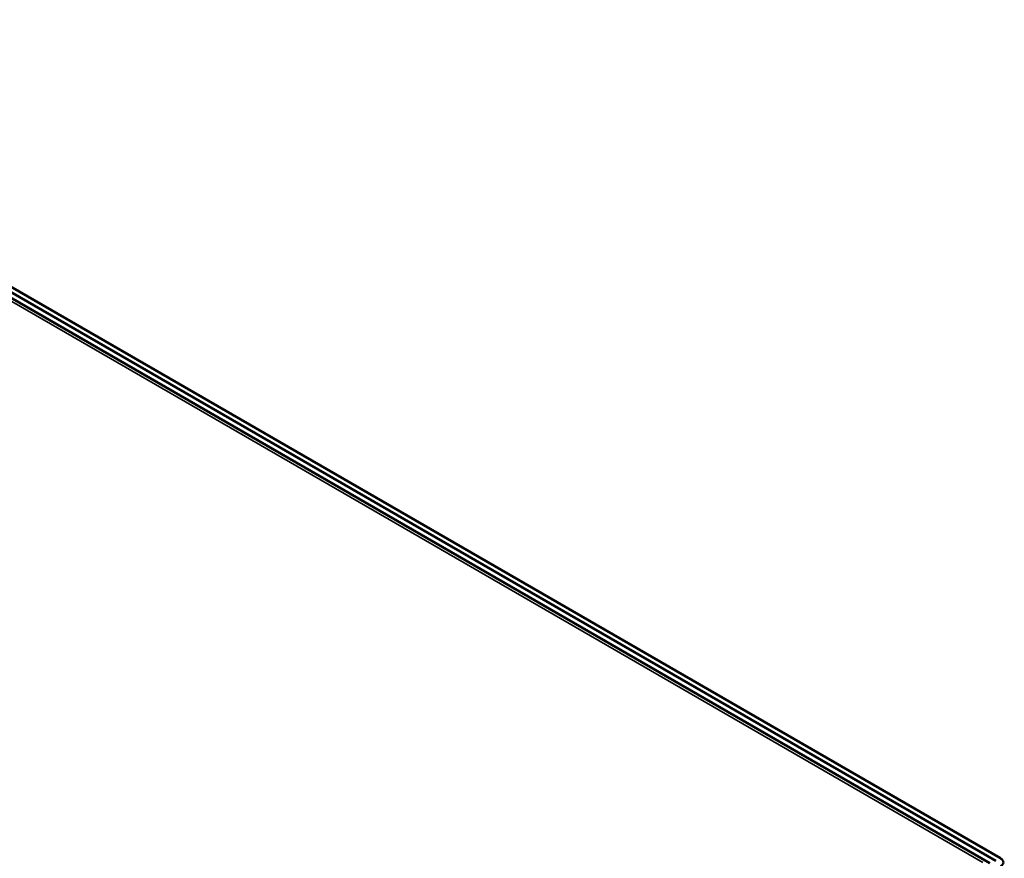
# Model space of a CAD drawing. Header units: inches. Extents: x 1 to 203, y 4 to 128.
# Tile 65 of 66: x 161 to 172, y 104 to 114. Entities that reach past the tile are written whole.
import ezdxf

# ---------------------------------------------------------------- set-up
doc = ezdxf.new("R2010")
doc.units = ezdxf.units.IN
doc.header["$LTSCALE"] = 6
doc.header["$MEASUREMENT"] = 0
doc.layers.add('Visible (ANSI)', color=7, linetype='Continuous', lineweight=50)
doc.layers.add('Visible Narrow (ANSI)', color=7, linetype='Continuous', lineweight=35)

msp = doc.modelspace()

# ---------------------------------------------------------------- linework, layer by layer
at = {"layer": 'Visible (ANSI)'}
for p, q in [((172.389, 103.849), (155.579, 113.555)), ((172.442, 103.88), (155.632, 113.585)), ((172.32, 103.823), (155.58, 113.488))]:
    msp.add_line(p, q, dxfattribs=at)
msp.add_ellipse((172.362, 103.833), major_axis=(0.113, 0), ratio=0.57735, start_param=5.497787, end_param=7.068583, dxfattribs=at)
at = {"layer": 'Visible Narrow (ANSI)'}
msp.add_line((172.236, 103.833), (155.551, 113.466), dxfattribs=at)

doc.saveas('drawing.dxf')
